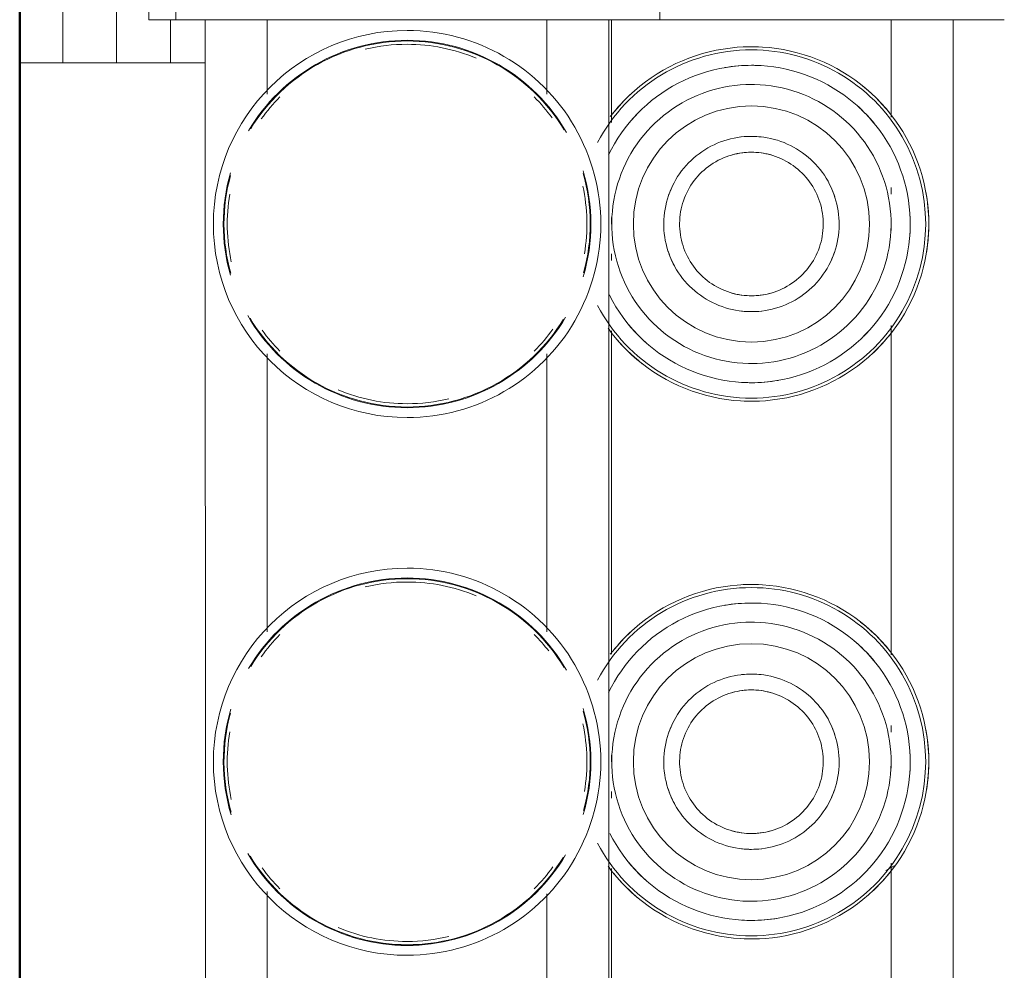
# Model space of a CAD drawing. Header units: millimetres. Extents: x 106 to 24511, y 2709 to 39091.
# Tile 50 of 87: x 17471 to 17562, y 36541 to 36630. Entities that reach past the tile are written whole.
import ezdxf

# ---------------------------------------------------------------- set-up
doc = ezdxf.new("R2010")
doc.units = ezdxf.units.MM
doc.linetypes.add('ADSK_Скрыто', pattern=[300, 150, -150])
for name, color, linetype, lineweight in [('A-DETL-____-HDLN', 90, 'ADSK_Скрыто', 9), ('A-WALL-____-MCUT', 113, 'Continuous', 50), ('A-WALL-____-OTLN', 113, 'Continuous', 20), ('M-EQPM-____-OTLN', 50, 'Continuous', 20)]:
    doc.layers.add(name, color=color, linetype=linetype, lineweight=lineweight)

# ---------------------------------------------------------------- blocks, each defined once
blk = doc.blocks.new('Прямая форма - V line-612541-В_Этаж 03_Вентиляция')
at = {"layer": 'A-WALL-____-MCUT', "color": 9}
blk.add_line((400, 0), (7702.211, 0), dxfattribs=at)
blk = doc.blocks.new('Прямая форма - SW - 019-612542-В_Этаж 03_Вентиляция')
blk.add_blockref('Прямая форма - V line-612541-В_Этаж 03_Вентиляция', (0, 0))
blk = doc.blocks.new('V line_ifc_RVT-1-В_Этаж 03_Вентиляция')
at = {"layer": 'A-WALL-____-OTLN', "color": 253, "lineweight": 20, "rotation": 90}
blk.add_blockref('Прямая форма - SW - 019-612542-В_Этаж 03_Вентиляция', (34063.24, 30037.635), dxfattribs=at)
blk = doc.blocks.new('ADSK_Коллектор с регулирующими клапанами и расходомерами - N5-1658361-В_Этаж 03_Вентиляция')
at = {"layer": 'M-EQPM-____-OTLN'}
for p, q in [((62, 85), (62, 91.5)), ((250, 86.75), (62, 86.75)), ((62, 85), (62, 59.5)), ((71.058, 81), (62, 81)), ((78.238, 81), (77.62, 81)), ((81.608, 81), (81, 81)), ((121.058, 81), (90.438, 81)), ((128.238, 81), (127.62, 81)), ((131.608, 81), (131, 81)), ((171.058, 81), (140.438, 81)), ((141.104, 80.5), (140.669, 81.253)), ((62, 59.5), (50, 59.5)), ((62, 53), (62, 59.5)), ((62, 55), (71.564, 55)), ((80.392, 55), (81, 55)), ((83.762, 55), (84.38, 55)), ((90.942, 55), (121.012, 55)), ((130.392, 55), (131, 55)), ((133.762, 55), (134.38, 55)), ((140.942, 55), (171.564, 55)), ((250, 54.75), (62, 54.75)), ((62, 53), (62, 18.5)), ((68.929, 49), (62, 49)), ((118.929, 49), (93.071, 49)), ((168.929, 49), (143.298, 49)), ((62, 23), (68.929, 23)), ((93.071, 23), (118.929, 23)), ((143.071, 23), (168.929, 23)), ((62, 18.5), (62, 14.5)), ((62, 17.25), (250, 17.25)), ((66, 17.25), (66, 14)), ((62, 14.5), (50, 14.5)), ((62, 14.5), (62, 12)), ((66, 14), (62, 14)), ((66, 11.657), (66, 14)), ((50, 12), (62, 12)), ((66, 11.657), (66, 10.172)), ((66, 10.172), (66, 9)), ((66, 9), (46, 9)), ((66, 6.657), (66, 9)), ((66, 6.657), (66, 5.172)), ((66, 5.172), (66, 4)), ((66, 4), (56, 4)), ((66, 0), (66, 4)), ((56, 0), (66, 0))]:
    blk.add_line(p, q, dxfattribs=at)
at = {"layer": 'M-EQPM-____-OTLN', "flags": 128}
for points in [[(87.582, 83.112), (86.973, 83.363), (86.354, 83.589), (85.726, 83.791), (85.091, 83.967), (84.449, 84.118), (83.802, 84.243), (83.15, 84.342), (82.495, 84.415), (81.837, 84.462), (81.178, 84.482), (80.519, 84.476), (79.86, 84.443), (79.204, 84.385), (78.55, 84.3), (77.9, 84.189), (77.255, 84.052), (76.616, 83.889), (75.984, 83.701), (75.36, 83.488), (74.746, 83.25), (74.141, 82.988), (73.547, 82.702), (72.965, 82.392), (72.396, 82.059), (71.84, 81.704), (71.3, 81.326), (70.775, 80.928), (70.266, 80.509), (69.774, 80.069), (69.301, 79.611), (68.846, 79.134), (68.41, 78.639), (67.995, 78.127), (67.6, 77.599), (67.227, 77.055), (66.876, 76.497), (66.547, 75.925), (66.242, 75.341), (65.96, 74.745), (65.703, 74.138), (65.469, 73.522), (65.261, 72.896), (65.078, 72.263), (64.92, 71.623), (64.788, 70.977), (64.682, 70.326), (64.602, 69.672), (64.548, 69.015), (64.521, 68.356), (64.517, 68)], [(147.483, 68), (147.47, 68.659), (147.43, 69.317), (147.364, 69.973), (147.272, 70.626), (147.154, 71.275), (147.011, 71.918), (146.841, 72.555), (146.646, 73.185), (146.426, 73.807), (146.182, 74.419), (145.913, 75.021), (145.62, 75.611), (145.304, 76.19), (144.965, 76.756), (144.604, 77.307), (144.221, 77.844), (143.817, 78.364), (143.392, 78.869), (142.947, 79.355), (142.484, 79.824), (142.002, 80.274), (141.502, 80.704), (140.986, 81.114), (140.453, 81.503), (139.906, 81.87), (139.344, 82.215), (138.769, 82.537), (138.181, 82.836), (137.582, 83.112), (136.973, 83.363), (136.354, 83.589), (135.726, 83.791), (135.091, 83.967), (134.449, 84.118), (133.802, 84.243), (133.15, 84.342), (132.495, 84.415), (131.837, 84.462), (131.178, 84.482), (130.519, 84.476), (129.86, 84.443), (129.204, 84.385), (128.55, 84.3), (127.9, 84.189), (127.255, 84.052), (126.616, 83.889), (125.984, 83.701), (125.36, 83.488), (124.746, 83.25), (124.141, 82.988), (123.547, 82.702), (122.965, 82.392), (122.396, 82.059), (121.84, 81.704), (121.3, 81.326), (120.775, 80.928), (120.266, 80.509), (119.774, 80.069), (119.301, 79.611), (118.846, 79.134), (118.41, 78.639), (117.995, 78.127), (117.6, 77.599), (117.227, 77.055), (116.876, 76.497), (116.547, 75.925), (116.242, 75.341), (115.96, 74.745), (115.703, 74.138), (115.469, 73.522), (115.261, 72.896), (115.078, 72.263), (114.92, 71.623), (114.788, 70.977), (114.682, 70.326), (114.602, 69.672), (114.548, 69.015), (114.521, 68.356), (114.517, 68)], [(95.756, 68), (95.744, 68.59), (95.709, 69.179), (95.65, 69.766), (95.567, 70.351), (95.462, 70.932), (95.333, 71.507), (95.181, 72.078), (95.007, 72.642), (94.81, 73.198), (94.591, 73.746), (94.35, 74.285), (94.088, 74.814), (93.805, 75.332), (93.502, 75.838), (93.178, 76.332), (92.835, 76.812), (92.474, 77.278), (92.093, 77.73), (91.695, 78.166), (91.28, 78.585), (90.849, 78.988), (90.402, 79.373), (89.939, 79.74), (89.463, 80.088), (88.973, 80.416), (88.47, 80.725), (87.955, 81.014), (87.429, 81.282), (86.893, 81.528), (86.347, 81.753), (85.793, 81.956), (85.231, 82.136), (84.662, 82.294), (84.087, 82.429), (83.508, 82.541), (82.924, 82.63), (82.338, 82.695), (81.749, 82.737), (81.159, 82.755), (80.569, 82.749), (79.98, 82.72), (79.392, 82.668), (78.807, 82.592), (78.225, 82.492), (77.647, 82.37), (77.076, 82.224), (76.51, 82.056), (75.951, 81.865), (75.401, 81.652), (74.859, 81.417), (74.328, 81.161), (73.807, 80.884), (73.297, 80.586), (72.8, 80.268), (72.316, 79.93), (71.846, 79.573), (71.391, 79.198), (70.951, 78.805), (70.527, 78.394), (70.119, 77.967), (69.729, 77.524), (69.358, 77.066), (69.004, 76.593), (68.67, 76.106), (68.356, 75.607), (68.062, 75.095), (67.789, 74.572), (67.536, 74.038), (67.306, 73.495), (67.097, 72.943), (66.91, 72.383), (66.746, 71.816), (66.605, 71.243), (66.487, 70.665), (66.392, 70.082), (66.32, 69.496), (66.272, 68.908), (66.248, 68.319), (66.244, 68)], [(97.483, 68), (97.47, 68.659), (97.43, 69.317), (97.364, 69.973), (97.272, 70.626), (97.154, 71.275), (97.011, 71.918), (96.841, 72.555), (96.646, 73.185), (96.426, 73.807), (96.182, 74.419), (95.913, 75.021), (95.62, 75.611), (95.304, 76.19), (94.965, 76.756), (94.604, 77.307), (94.221, 77.844), (93.817, 78.364), (93.392, 78.869), (92.947, 79.355), (92.484, 79.824), (92.002, 80.274), (91.502, 80.704), (90.986, 81.114), (90.453, 81.503), (89.906, 81.87), (89.344, 82.215), (88.769, 82.537), (88.181, 82.836), (87.583, 83.111)], [(145.756, 68), (145.744, 68.59), (145.709, 69.179), (145.65, 69.766), (145.567, 70.351), (145.462, 70.932), (145.333, 71.507), (145.181, 72.078), (145.007, 72.642), (144.81, 73.198), (144.591, 73.746), (144.35, 74.285), (144.088, 74.814), (143.805, 75.332), (143.502, 75.838), (143.178, 76.332), (142.835, 76.812), (142.474, 77.278), (142.093, 77.73), (141.695, 78.166), (141.28, 78.585), (140.849, 78.988), (140.402, 79.373), (139.939, 79.74), (139.463, 80.088), (138.973, 80.416), (138.47, 80.725), (137.955, 81.014), (137.429, 81.282), (136.893, 81.528), (136.347, 81.753), (135.793, 81.956), (135.231, 82.136), (134.662, 82.294), (134.087, 82.429), (133.508, 82.541), (132.924, 82.63), (132.338, 82.695), (131.749, 82.737), (131.159, 82.755), (130.569, 82.749), (129.98, 82.72), (129.392, 82.668), (128.807, 82.592), (128.225, 82.492), (127.647, 82.37), (127.076, 82.224), (126.51, 82.056), (125.951, 81.865), (125.401, 81.652), (124.859, 81.417), (124.328, 81.161), (123.807, 80.884), (123.297, 80.586), (122.8, 80.268), (122.316, 79.93), (121.846, 79.573), (121.391, 79.198), (120.951, 78.805), (120.527, 78.394), (120.119, 77.967), (119.729, 77.524), (119.358, 77.066), (119.004, 76.593), (118.67, 76.106), (118.356, 75.607), (118.062, 75.095), (117.789, 74.572), (117.536, 74.038), (117.306, 73.495), (117.097, 72.943), (116.91, 72.383), (116.746, 71.816), (116.605, 71.243), (116.487, 70.665), (116.392, 70.082), (116.32, 69.496), (116.272, 68.908), (116.248, 68.319), (116.244, 68)], [(93.978, 68), (93.968, 68.519), (93.937, 69.037), (93.885, 69.554), (93.813, 70.068), (93.72, 70.578), (93.606, 71.085), (93.473, 71.587), (93.32, 72.083), (93.146, 72.572), (92.954, 73.054), (92.742, 73.528), (92.512, 73.993), (92.263, 74.449), (91.996, 74.894), (91.711, 75.328), (91.41, 75.751), (91.092, 76.161), (90.757, 76.558), (90.407, 76.941), (90.042, 77.31), (89.663, 77.664), (89.269, 78.003), (88.863, 78.326), (88.443, 78.632), (88.012, 78.921), (87.57, 79.193), (87.117, 79.446), (86.654, 79.682), (86.183, 79.899), (85.703, 80.096), (85.215, 80.275), (84.721, 80.433), (84.221, 80.572), (83.716, 80.691), (83.206, 80.79), (82.693, 80.867), (82.177, 80.925), (81.659, 80.962), (81.14, 80.978), (80.621, 80.973), (80.103, 80.947), (79.586, 80.901), (79.071, 80.834), (78.559, 80.747), (78.051, 80.639), (77.548, 80.511), (77.051, 80.363), (76.559, 80.195), (76.075, 80.008), (75.599, 79.801), (75.132, 79.576), (74.673, 79.332), (74.225, 79.07), (73.788, 78.79), (73.362, 78.493), (72.949, 78.179), (72.548, 77.849), (72.161, 77.503), (71.788, 77.142), (71.43, 76.766), (71.087, 76.377), (70.76, 75.974), (70.449, 75.558), (70.155, 75.13), (69.879, 74.69), (69.62, 74.24)], [(143.978, 68), (143.968, 68.519), (143.937, 69.037), (143.885, 69.554), (143.813, 70.068), (143.72, 70.578), (143.606, 71.085), (143.473, 71.587), (143.32, 72.083), (143.146, 72.572), (142.954, 73.054), (142.742, 73.528), (142.512, 73.993), (142.263, 74.449), (141.996, 74.894), (141.711, 75.328), (141.41, 75.751), (141.092, 76.161), (140.757, 76.558), (140.407, 76.941), (140.042, 77.31), (139.663, 77.664), (139.269, 78.003), (138.863, 78.326), (138.443, 78.632), (138.012, 78.921), (137.57, 79.193), (137.117, 79.446), (136.654, 79.682), (136.183, 79.899), (135.703, 80.096), (135.215, 80.275), (134.721, 80.433), (134.221, 80.572), (133.716, 80.691), (133.206, 80.79), (132.693, 80.867), (132.177, 80.925), (131.659, 80.962), (131.14, 80.978), (130.621, 80.973), (130.103, 80.947), (129.586, 80.901), (129.071, 80.834), (128.559, 80.747), (128.051, 80.639), (127.548, 80.511), (127.051, 80.363), (126.559, 80.195), (126.075, 80.008), (125.599, 79.801), (125.132, 79.576), (124.673, 79.332), (124.225, 79.07), (123.788, 78.79), (123.362, 78.493), (122.949, 78.179), (122.548, 77.849), (122.161, 77.503), (121.788, 77.142), (121.43, 76.766), (121.087, 76.377), (120.76, 75.974), (120.449, 75.558), (120.155, 75.13), (119.879, 74.69), (119.62, 74.24)], [(89.15, 68), (89.143, 68.326), (89.124, 68.651), (89.091, 68.976), (89.046, 69.298), (88.988, 69.619), (88.916, 69.937), (88.833, 70.252), (88.736, 70.564), (88.628, 70.871), (88.507, 71.174), (88.374, 71.471), (88.229, 71.764), (88.073, 72.05), (87.905, 72.329), (87.726, 72.602), (87.537, 72.867), (87.337, 73.125), (87.127, 73.374), (86.907, 73.615), (86.678, 73.846), (86.44, 74.069), (86.193, 74.282), (85.937, 74.484), (85.674, 74.676), (85.403, 74.858), (85.126, 75.029), (84.841, 75.188), (84.551, 75.336), (84.255, 75.472), (83.953, 75.596), (83.647, 75.708), (83.337, 75.808), (83.023, 75.895), (82.705, 75.97), (82.385, 76.031), (82.063, 76.08), (81.739, 76.116), (81.414, 76.139), (81.088, 76.15), (80.762, 76.147), (80.436, 76.13), (80.112, 76.101), (79.788, 76.059), (79.467, 76.005), (79.148, 75.937), (78.832, 75.856), (78.52, 75.763), (78.211, 75.658), (77.907, 75.54), (77.608, 75.411), (77.315, 75.269), (77.027, 75.116), (76.746, 74.951), (76.471, 74.776), (76.204, 74.589), (75.944, 74.392), (75.692, 74.185), (75.449, 73.968), (75.215, 73.741), (74.99, 73.505), (74.775, 73.26), (74.57, 73.007), (74.374, 72.746), (74.19, 72.477), (74.016, 72.201), (73.854, 71.919), (73.703, 71.63), (73.564, 71.335), (73.436, 71.035), (73.321, 70.73), (73.218, 70.421), (73.127, 70.108), (73.049, 69.791), (72.984, 69.472), (72.932, 69.15), (72.892, 68.827), (72.865, 68.502), (72.852, 68.176), (72.85, 68)], [(139.15, 68), (139.143, 68.326), (139.124, 68.651), (139.091, 68.976), (139.046, 69.298), (138.988, 69.619), (138.916, 69.937), (138.833, 70.252), (138.736, 70.564), (138.628, 70.871), (138.507, 71.174), (138.374, 71.471), (138.229, 71.764), (138.073, 72.05), (137.905, 72.329), (137.726, 72.602), (137.537, 72.867), (137.337, 73.125), (137.127, 73.374), (136.907, 73.615), (136.678, 73.846), (136.44, 74.069), (136.193, 74.282), (135.937, 74.484), (135.674, 74.676), (135.403, 74.858), (135.126, 75.029), (134.841, 75.188), (134.551, 75.336), (134.255, 75.472), (133.953, 75.596), (133.647, 75.708), (133.337, 75.808), (133.023, 75.895), (132.705, 75.97), (132.385, 76.031), (132.063, 76.08), (131.739, 76.116), (131.414, 76.139), (131.088, 76.15), (130.762, 76.147), (130.436, 76.13), (130.112, 76.101), (129.788, 76.059), (129.467, 76.005), (129.148, 75.937), (128.832, 75.856), (128.52, 75.763), (128.211, 75.658), (127.907, 75.54), (127.608, 75.411), (127.315, 75.269), (127.027, 75.116), (126.746, 74.951), (126.471, 74.776), (126.204, 74.589), (125.944, 74.392), (125.692, 74.185), (125.449, 73.968), (125.215, 73.741), (124.99, 73.505), (124.775, 73.26), (124.57, 73.007), (124.374, 72.746), (124.19, 72.477), (124.016, 72.201), (123.854, 71.919), (123.703, 71.63), (123.564, 71.335), (123.436, 71.035), (123.321, 70.73), (123.218, 70.421), (123.127, 70.108), (123.049, 69.791), (122.984, 69.472), (122.932, 69.15), (122.892, 68.827), (122.865, 68.502), (122.852, 68.176), (122.85, 68)], [(69.62, 74.24), (69.38, 73.78), (69.158, 73.311), (68.955, 72.833), (68.772, 72.348), (68.607, 71.855), (68.463, 71.356), (68.339, 70.852), (68.235, 70.344), (68.152, 69.832), (68.089, 69.316), (68.046, 68.799), (68.025, 68.28), (68.022, 68)], [(87.676, 68), (87.671, 68.267), (87.655, 68.534), (87.628, 68.799), (87.591, 69.064), (87.543, 69.326), (87.485, 69.587), (87.416, 69.845), (87.337, 70.1), (87.248, 70.352), (87.149, 70.6), (87.04, 70.844), (86.922, 71.083), (86.794, 71.317), (86.656, 71.546), (86.51, 71.77), (86.355, 71.987), (86.191, 72.198), (86.019, 72.402), (85.839, 72.599), (85.651, 72.789), (85.456, 72.971), (85.254, 73.145), (85.044, 73.311), (84.829, 73.469), (84.607, 73.618), (84.38, 73.757), (84.147, 73.888), (83.909, 74.009), (83.666, 74.121), (83.419, 74.222), (83.168, 74.314), (82.914, 74.396), (82.657, 74.467), (82.397, 74.528), (82.135, 74.579), (81.871, 74.619), (81.605, 74.649), (81.339, 74.667), (81.072, 74.676), (80.805, 74.673), (80.538, 74.66), (80.272, 74.636), (80.008, 74.602), (79.744, 74.557), (79.483, 74.501), (79.224, 74.436), (78.968, 74.359), (78.716, 74.273), (78.467, 74.177), (78.222, 74.07), (77.981, 73.955), (77.746, 73.829), (77.515, 73.694), (77.29, 73.55), (77.071, 73.398), (76.858, 73.236), (76.652, 73.066), (76.453, 72.888), (76.261, 72.703), (76.077, 72.509), (75.901, 72.309), (75.733, 72.102), (75.573, 71.888), (75.422, 71.667), (75.279, 71.441), (75.146, 71.21), (75.023, 70.973), (74.909, 70.732), (74.804, 70.486), (74.71, 70.236), (74.625, 69.983), (74.551, 69.727), (74.487, 69.467), (74.434, 69.206), (74.391, 68.942), (74.358, 68.677), (74.337, 68.411), (74.326, 68.144), (74.324, 68)], [(119.62, 74.24), (119.38, 73.78), (119.158, 73.311), (118.955, 72.833), (118.772, 72.348), (118.607, 71.855), (118.463, 71.356), (118.339, 70.852), (118.235, 70.344), (118.152, 69.832), (118.089, 69.316), (118.046, 68.799), (118.025, 68.28), (118.022, 68)], [(137.676, 68), (137.671, 68.267), (137.655, 68.534), (137.628, 68.799), (137.591, 69.064), (137.543, 69.326), (137.485, 69.587), (137.416, 69.845), (137.337, 70.1), (137.248, 70.352), (137.149, 70.6), (137.04, 70.844), (136.922, 71.083), (136.794, 71.317), (136.656, 71.546), (136.51, 71.77), (136.355, 71.987), (136.191, 72.198), (136.019, 72.402), (135.839, 72.599), (135.651, 72.789), (135.456, 72.971), (135.254, 73.145), (135.044, 73.311), (134.829, 73.469), (134.607, 73.618), (134.38, 73.757), (134.147, 73.888), (133.909, 74.009), (133.666, 74.121), (133.419, 74.222), (133.168, 74.314), (132.914, 74.396), (132.657, 74.467), (132.397, 74.528), (132.135, 74.579), (131.871, 74.619), (131.605, 74.649), (131.339, 74.667), (131.072, 74.676), (130.805, 74.673), (130.538, 74.66), (130.272, 74.636), (130.008, 74.602), (129.744, 74.557), (129.483, 74.501), (129.224, 74.436), (128.968, 74.359), (128.716, 74.273), (128.467, 74.177), (128.222, 74.07), (127.981, 73.955), (127.746, 73.829), (127.515, 73.694), (127.29, 73.55), (127.071, 73.398), (126.858, 73.236), (126.652, 73.066), (126.453, 72.888), (126.261, 72.703), (126.077, 72.509), (125.901, 72.309), (125.733, 72.102), (125.573, 71.888), (125.422, 71.667), (125.279, 71.441), (125.146, 71.21), (125.023, 70.973), (124.909, 70.732), (124.804, 70.486), (124.71, 70.236), (124.625, 69.983), (124.551, 69.727), (124.487, 69.467), (124.434, 69.206), (124.391, 68.942), (124.358, 68.677), (124.337, 68.411), (124.326, 68.144), (124.324, 68)], [(64.517, 68), (64.53, 67.341), (64.57, 66.683), (64.636, 66.027), (64.728, 65.374), (64.846, 64.725), (64.989, 64.082), (65.159, 63.445), (65.354, 62.815), (65.574, 62.193), (65.818, 61.581), (66.087, 60.979), (66.38, 60.389), (66.696, 59.81), (67.035, 59.244), (67.396, 58.693), (67.779, 58.156), (68.183, 57.636), (68.608, 57.131), (69.053, 56.645), (69.516, 56.176), (69.998, 55.726), (70.498, 55.296), (71.014, 54.886)], [(66.244, 68), (66.256, 67.41), (66.291, 66.821), (66.35, 66.234), (66.433, 65.649), (66.538, 65.068), (66.667, 64.493), (66.819, 63.922), (66.993, 63.358), (67.19, 62.802), (67.409, 62.254), (67.65, 61.715), (67.912, 61.186), (68.195, 60.668), (68.498, 60.162), (68.822, 59.668), (69.165, 59.188), (69.526, 58.722), (69.907, 58.27), (70.305, 57.834), (70.72, 57.415), (71.151, 57.012), (71.598, 56.627), (72.061, 56.26), (72.537, 55.912), (73.027, 55.584), (73.53, 55.275), (74.045, 54.986), (74.571, 54.718)], [(68.022, 68), (68.032, 67.481), (68.063, 66.963), (68.115, 66.446), (68.187, 65.932), (68.28, 65.422), (68.394, 64.915), (68.527, 64.413), (68.68, 63.917), (68.854, 63.428), (69.046, 62.946), (69.258, 62.472), (69.488, 62.007), (69.737, 61.551), (70.004, 61.106), (70.289, 60.672), (70.59, 60.249), (70.908, 59.839), (71.243, 59.442), (71.593, 59.059), (71.958, 58.69), (72.337, 58.336), (72.731, 57.997), (73.137, 57.674), (73.557, 57.368), (73.988, 57.079), (74.43, 56.807), (74.883, 56.554), (75.346, 56.318), (75.817, 56.101), (76.297, 55.904), (76.785, 55.725), (77.279, 55.567), (77.779, 55.428), (78.284, 55.309), (78.794, 55.21), (79.307, 55.133), (79.823, 55.075), (80.341, 55.038), (80.86, 55.022), (81.379, 55.027), (81.897, 55.053), (82.414, 55.099), (82.929, 55.166), (83.441, 55.253), (83.949, 55.361), (84.452, 55.489), (84.949, 55.637), (85.441, 55.805), (85.925, 55.992), (86.401, 56.199), (86.868, 56.424), (87.327, 56.668), (87.775, 56.93), (88.212, 57.21), (88.638, 57.507), (89.051, 57.821), (89.452, 58.151), (89.839, 58.497), (90.212, 58.858), (90.57, 59.234), (90.913, 59.623), (91.24, 60.026), (91.551, 60.442), (91.845, 60.87), (92.121, 61.31), (92.38, 61.76), (92.62, 62.22), (92.842, 62.689), (93.045, 63.167), (93.228, 63.652), (93.393, 64.145), (93.537, 64.644), (93.661, 65.148), (93.765, 65.656), (93.848, 66.168), (93.911, 66.684), (93.954, 67.201), (93.975, 67.72), (93.978, 68)], [(72.85, 68), (72.857, 67.674), (72.876, 67.349), (72.909, 67.024), (72.954, 66.702), (73.012, 66.381), (73.084, 66.063), (73.167, 65.748), (73.264, 65.436), (73.372, 65.129), (73.493, 64.826), (73.626, 64.529), (73.771, 64.236), (73.927, 63.95), (74.095, 63.671), (74.274, 63.398), (74.463, 63.133), (74.663, 62.875), (74.873, 62.626), (75.093, 62.385), (75.322, 62.154), (75.56, 61.931), (75.807, 61.718), (76.063, 61.516), (76.326, 61.324), (76.597, 61.142), (76.874, 60.971), (77.159, 60.812), (77.449, 60.664), (77.745, 60.528), (78.047, 60.404), (78.353, 60.292), (78.663, 60.192), (78.977, 60.105), (79.295, 60.03), (79.615, 59.969), (79.937, 59.92), (80.261, 59.884), (80.586, 59.861), (80.912, 59.85), (81.238, 59.853), (81.564, 59.87), (81.888, 59.899), (82.212, 59.941), (82.533, 59.995), (82.852, 60.063), (83.168, 60.144), (83.48, 60.237), (83.789, 60.342), (84.093, 60.46), (84.392, 60.589), (84.685, 60.731), (84.973, 60.884), (85.254, 61.049), (85.529, 61.224), (85.796, 61.411), (86.056, 61.608), (86.308, 61.815), (86.551, 62.032), (86.785, 62.259), (87.01, 62.495), (87.225, 62.74), (87.43, 62.993), (87.626, 63.254), (87.81, 63.523), (87.984, 63.799), (88.146, 64.081), (88.297, 64.37), (88.436, 64.665), (88.564, 64.965), (88.679, 65.27), (88.782, 65.579), (88.873, 65.892), (88.951, 66.209), (89.016, 66.528), (89.068, 66.85), (89.108, 67.173), (89.135, 67.498), (89.148, 67.824), (89.15, 68)], [(74.324, 68), (74.329, 67.733), (74.345, 67.466), (74.372, 67.201), (74.409, 66.936), (74.457, 66.674), (74.515, 66.413), (74.584, 66.155), (74.663, 65.9), (74.752, 65.648), (74.851, 65.4), (74.96, 65.156), (75.078, 64.917), (75.206, 64.683), (75.344, 64.454), (75.49, 64.23), (75.645, 64.013), (75.809, 63.802), (75.981, 63.598), (76.161, 63.401), (76.349, 63.211), (76.544, 63.029), (76.746, 62.855), (76.956, 62.689), (77.171, 62.531), (77.393, 62.382), (77.62, 62.243), (77.853, 62.112), (78.091, 61.991), (78.334, 61.879), (78.581, 61.778), (78.832, 61.686), (79.086, 61.604), (79.343, 61.533), (79.603, 61.472), (79.865, 61.421), (80.129, 61.381), (80.395, 61.351), (80.661, 61.333), (80.928, 61.324), (81.195, 61.327), (81.462, 61.34), (81.728, 61.364), (81.992, 61.398), (82.256, 61.443), (82.517, 61.499), (82.776, 61.564), (83.032, 61.641), (83.284, 61.727), (83.533, 61.823), (83.778, 61.93), (84.019, 62.045), (84.254, 62.171), (84.485, 62.306), (84.71, 62.45), (84.929, 62.602), (85.142, 62.764), (85.348, 62.934), (85.547, 63.112), (85.739, 63.297), (85.923, 63.491), (86.099, 63.691), (86.267, 63.898), (86.427, 64.112), (86.578, 64.333), (86.721, 64.559), (86.854, 64.79), (86.977, 65.027), (87.091, 65.268), (87.196, 65.514), (87.29, 65.764), (87.375, 66.017), (87.449, 66.273), (87.513, 66.533), (87.566, 66.794), (87.609, 67.058), (87.642, 67.323), (87.663, 67.589), (87.674, 67.856), (87.676, 68)], [(87.583, 54.796), (87.672, 54.839), (88.193, 55.116), (88.703, 55.414), (89.2, 55.732), (89.684, 56.07), (90.154, 56.427), (90.609, 56.802), (91.049, 57.195), (91.473, 57.606), (91.881, 58.033), (92.271, 58.476), (92.642, 58.934), (92.996, 59.407), (93.33, 59.894), (93.644, 60.393), (93.938, 60.905), (94.211, 61.428), (94.464, 61.962), (94.694, 62.505), (94.903, 63.057), (95.09, 63.617), (95.254, 64.184), (95.395, 64.757), (95.513, 65.335), (95.608, 65.918), (95.68, 66.504), (95.728, 67.092), (95.752, 67.681), (95.756, 68)], [(90.7, 54.674), (91.225, 55.072), (91.734, 55.491), (92.226, 55.931), (92.699, 56.389), (93.154, 56.866), (93.59, 57.361), (94.005, 57.873), (94.4, 58.401), (94.773, 58.945), (95.124, 59.503), (95.453, 60.075), (95.758, 60.659), (96.04, 61.255), (96.297, 61.862), (96.531, 62.478), (96.739, 63.104), (96.922, 63.737), (97.08, 64.377), (97.212, 65.023), (97.318, 65.674), (97.398, 66.328), (97.452, 66.985), (97.479, 67.644), (97.483, 68)], [(114.517, 68), (114.53, 67.341), (114.57, 66.683), (114.636, 66.027), (114.728, 65.374), (114.846, 64.725), (114.989, 64.082), (115.159, 63.445), (115.354, 62.815), (115.574, 62.193), (115.818, 61.581), (116.087, 60.979), (116.38, 60.389), (116.696, 59.81), (117.035, 59.244), (117.396, 58.693), (117.779, 58.156), (118.183, 57.636), (118.608, 57.131), (119.053, 56.645), (119.516, 56.176), (119.998, 55.726), (120.498, 55.296), (121.014, 54.886)], [(116.244, 68), (116.256, 67.41), (116.291, 66.821), (116.35, 66.234), (116.433, 65.649), (116.538, 65.068), (116.667, 64.493), (116.819, 63.922), (116.993, 63.358), (117.19, 62.802), (117.409, 62.254), (117.65, 61.715), (117.912, 61.186), (118.195, 60.668), (118.498, 60.162), (118.822, 59.668), (119.165, 59.188), (119.526, 58.722), (119.907, 58.27), (120.305, 57.834), (120.72, 57.415), (121.151, 57.012), (121.598, 56.627), (122.061, 56.26), (122.537, 55.912), (123.027, 55.584), (123.53, 55.275), (124.045, 54.986), (124.571, 54.718)], [(118.022, 68), (118.032, 67.481), (118.063, 66.963), (118.115, 66.446), (118.187, 65.932), (118.28, 65.422), (118.394, 64.915), (118.527, 64.413), (118.68, 63.917), (118.854, 63.428), (119.046, 62.946), (119.258, 62.472), (119.488, 62.007), (119.737, 61.551), (120.004, 61.106), (120.289, 60.672), (120.59, 60.249), (120.908, 59.839), (121.243, 59.442), (121.593, 59.059), (121.958, 58.69), (122.337, 58.336), (122.731, 57.997), (123.137, 57.674), (123.557, 57.368), (123.988, 57.079), (124.43, 56.807), (124.883, 56.554), (125.346, 56.318), (125.817, 56.101), (126.297, 55.904), (126.785, 55.725), (127.279, 55.567), (127.779, 55.428), (128.284, 55.309), (128.794, 55.21), (129.307, 55.133), (129.823, 55.075), (130.341, 55.038), (130.86, 55.022), (131.379, 55.027), (131.897, 55.053), (132.414, 55.099), (132.929, 55.166), (133.441, 55.253), (133.949, 55.361), (134.452, 55.489), (134.949, 55.637), (135.441, 55.805), (135.925, 55.992), (136.401, 56.199), (136.868, 56.424), (137.327, 56.668), (137.775, 56.93), (138.212, 57.21), (138.638, 57.507), (139.051, 57.821), (139.452, 58.151), (139.839, 58.497), (140.212, 58.858), (140.57, 59.234), (140.913, 59.623), (141.24, 60.026), (141.551, 60.442), (141.845, 60.87), (142.121, 61.31), (142.38, 61.76), (142.62, 62.22), (142.842, 62.689), (143.045, 63.167), (143.228, 63.652), (143.393, 64.145), (143.537, 64.644), (143.661, 65.148), (143.765, 65.656), (143.848, 66.168), (143.911, 66.684), (143.954, 67.201), (143.975, 67.72), (143.978, 68)], [(122.85, 68), (122.857, 67.674), (122.876, 67.349), (122.909, 67.024), (122.954, 66.702), (123.012, 66.381), (123.084, 66.063), (123.167, 65.748), (123.264, 65.436), (123.372, 65.129), (123.493, 64.826), (123.626, 64.529), (123.771, 64.236), (123.927, 63.95), (124.095, 63.671), (124.274, 63.398), (124.463, 63.133), (124.663, 62.875), (124.873, 62.626), (125.093, 62.385), (125.322, 62.154), (125.56, 61.931), (125.807, 61.718), (126.063, 61.516), (126.326, 61.324), (126.597, 61.142), (126.874, 60.971), (127.159, 60.812), (127.449, 60.664), (127.745, 60.528), (128.047, 60.404), (128.353, 60.292), (128.663, 60.192), (128.977, 60.105), (129.295, 60.03), (129.615, 59.969), (129.937, 59.92), (130.261, 59.884), (130.586, 59.861), (130.912, 59.85), (131.238, 59.853), (131.564, 59.87), (131.888, 59.899), (132.212, 59.941), (132.533, 59.995), (132.852, 60.063), (133.168, 60.144), (133.48, 60.237), (133.789, 60.342), (134.093, 60.46), (134.392, 60.589), (134.685, 60.731), (134.973, 60.884), (135.254, 61.049), (135.529, 61.224), (135.796, 61.411), (136.056, 61.608), (136.308, 61.815), (136.551, 62.032), (136.785, 62.259), (137.01, 62.495), (137.225, 62.74), (137.43, 62.993), (137.626, 63.254), (137.81, 63.523), (137.984, 63.799), (138.146, 64.081), (138.297, 64.37), (138.436, 64.665), (138.564, 64.965), (138.679, 65.27), (138.782, 65.579), (138.873, 65.892), (138.951, 66.209), (139.016, 66.528), (139.068, 66.85), (139.108, 67.173), (139.135, 67.498), (139.148, 67.824), (139.15, 68)], [(124.324, 68), (124.329, 67.733), (124.345, 67.466), (124.372, 67.201), (124.409, 66.936), (124.457, 66.674), (124.515, 66.413), (124.584, 66.155), (124.663, 65.9), (124.752, 65.648), (124.851, 65.4), (124.96, 65.156), (125.078, 64.917), (125.206, 64.683), (125.344, 64.454), (125.49, 64.23), (125.645, 64.013), (125.809, 63.802), (125.981, 63.598), (126.161, 63.401), (126.349, 63.211), (126.544, 63.029), (126.746, 62.855), (126.956, 62.689), (127.171, 62.531), (127.393, 62.382), (127.62, 62.243), (127.853, 62.112), (128.091, 61.991), (128.334, 61.879), (128.581, 61.778), (128.832, 61.686), (129.086, 61.604), (129.343, 61.533), (129.603, 61.472), (129.865, 61.421), (130.129, 61.381), (130.395, 61.351), (130.661, 61.333), (130.928, 61.324), (131.195, 61.327), (131.462, 61.34), (131.728, 61.364), (131.992, 61.398), (132.256, 61.443), (132.517, 61.499), (132.776, 61.564), (133.032, 61.641), (133.284, 61.727), (133.533, 61.823), (133.778, 61.93), (134.019, 62.045), (134.254, 62.171), (134.485, 62.306), (134.71, 62.45), (134.929, 62.602), (135.142, 62.764), (135.348, 62.934), (135.547, 63.112), (135.739, 63.297), (135.923, 63.491), (136.099, 63.691), (136.267, 63.898), (136.427, 64.112), (136.578, 64.333), (136.721, 64.559), (136.854, 64.79), (136.977, 65.027), (137.091, 65.268), (137.196, 65.514), (137.29, 65.764), (137.375, 66.017), (137.449, 66.273), (137.513, 66.533), (137.566, 66.794), (137.609, 67.058), (137.642, 67.323), (137.663, 67.589), (137.674, 67.856), (137.676, 68)], [(137.672, 54.839), (138.193, 55.116), (138.703, 55.414), (139.2, 55.732), (139.684, 56.07), (140.154, 56.427), (140.609, 56.802), (141.049, 57.195), (141.473, 57.606), (141.881, 58.033), (142.271, 58.476), (142.642, 58.934), (142.996, 59.407), (143.33, 59.894), (143.644, 60.393), (143.938, 60.905), (144.211, 61.428), (144.464, 61.962), (144.694, 62.505), (144.903, 63.057), (145.09, 63.617), (145.254, 64.184), (145.395, 64.757), (145.513, 65.335), (145.608, 65.918), (145.68, 66.504), (145.728, 67.092), (145.752, 67.681), (145.756, 68)], [(140.7, 54.674), (141.225, 55.072), (141.734, 55.491), (142.226, 55.931), (142.699, 56.389), (143.154, 56.866), (143.59, 57.361), (144.005, 57.873), (144.4, 58.401), (144.773, 58.945), (145.124, 59.503), (145.453, 60.075), (145.758, 60.659), (146.04, 61.255), (146.297, 61.862), (146.531, 62.478), (146.739, 63.104), (146.922, 63.737), (147.08, 64.377), (147.212, 65.023), (147.318, 65.674), (147.398, 66.328), (147.452, 66.985), (147.479, 67.644), (147.483, 68)]]:
    blk.add_lwpolyline(points, dxfattribs=at)
at = {"layer": 'M-EQPM-____-OTLN'}
for centre, radius, start, end in [((81, 68), 16.192, 360, 180), ((81, 68), 16.483, 80.75835, 100.47008), ((131, 68), 16.192, 360, 180), ((131, 68), 16.483, 80.75835, 100.47008), ((81, 68), 14.757, 86.41639, 92.84793), ((81, 68), 14.757, 86.40703, 92.84445), ((131, 68), 14.757, 86.41639, 92.84793), ((131, 68), 14.757, 86.40703, 92.84445), ((81, 68), 16.483, 129.05256, 142.00959), ((81, 68), 16.483, 42.70061, 52.23039), ((131, 68), 16.483, 129.05256, 142.00959), ((131, 68), 16.483, 42.70061, 52.23039), ((81, 68), 14.757, 129.44074, 138.1279), ((81, 68), 14.757, 129.43379, 138.12408), ((81, 68), 10.974, 0, 180), ((81, 68), 14.757, 45, 48.5734), ((81, 68), 14.757, 45, 48.56904), ((131, 68), 14.757, 129.44074, 138.1279), ((131, 68), 14.757, 129.43379, 138.12408), ((131, 68), 10.974, 0, 180), ((131, 68), 14.757, 45, 48.5734), ((131, 68), 14.757, 45, 48.56904), ((81, 68), 8.15, 107.95596, 120), ((81, 68), 8.15, 60, 71.66027), ((131, 68), 8.15, 107.95596, 120), ((131, 68), 8.15, 60, 71.66027), ((81, 68), 14.757, 360, 9.70044), ((81, 68), 14.757, 360, 9.69832), ((131, 68), 14.757, 360, 9.70044), ((131, 68), 14.757, 360, 9.69832), ((81, 68), 6.676, 164.57647, 180), ((81, 68), 6.676, 360, 15.42353), ((131, 68), 6.676, 164.57647, 180), ((131, 68), 6.676, 360, 15.42353), ((81, 68), 16.483, 177.67651, 180), ((81, 68), 14.757, 176.62029, 180), ((81, 68), 14.757, 176.62442, 180), ((81, 68), 8.15, 173.60119, 180), ((81, 68), 8.15, 360, 6.39546), ((81, 68), 16.483, 360, 2.64773), ((131, 68), 16.483, 177.67651, 180), ((131, 68), 14.757, 176.62029, 180), ((131, 68), 14.757, 176.62442, 180), ((131, 68), 8.15, 173.60119, 180), ((131, 68), 8.15, 360, 6.39546), ((131, 68), 16.483, 360, 2.64773), ((81, 68), 16.483, 180, 182.64773), ((81, 68), 16.192, 180, 242.08758), ((81, 68), 14.757, 180, 189.70044), ((81, 68), 14.757, 180, 189.69832), ((81, 68), 10.974, 180, 0), ((81, 68), 8.15, 180, 186.39546), ((81, 68), 6.676, 180, 195.42353), ((81, 68), 6.676, 344.57647, 360), ((81, 68), 16.192, 297.91242, 360), ((81, 68), 8.15, 353.60119, 360), ((81, 68), 14.757, 356.62442, 360), ((81, 68), 14.757, 356.62029, 360), ((81, 68), 16.483, 357.67651, 360), ((131, 68), 16.483, 180, 182.64773), ((131, 68), 16.192, 180, 242.08758), ((131, 68), 14.757, 180, 189.70044), ((131, 68), 14.757, 180, 189.69832), ((131, 68), 10.974, 180, 0), ((131, 68), 8.15, 180, 186.39546), ((131, 68), 6.676, 180, 195.42353), ((131, 68), 6.676, 344.57647, 360), ((131, 68), 16.192, 297.91242, 360), ((131, 68), 8.15, 353.60119, 360), ((131, 68), 14.757, 356.62442, 360), ((131, 68), 14.757, 356.62029, 360), ((131, 68), 16.483, 357.67651, 360), ((81, 68), 8.15, 240, 251.66027), ((81, 68), 8.15, 287.95596, 300), ((131, 68), 8.15, 240, 251.66027), ((131, 68), 8.15, 287.95596, 300), ((81, 68), 14.757, 309.43379, 318.12408), ((81, 68), 14.757, 309.44074, 318.1279), ((81, 68), 16.483, 309.05256, 322.00959), ((131, 68), 14.757, 309.43379, 318.12408), ((131, 68), 14.757, 309.44074, 318.1279), ((81, 68), 16.483, 222.70061, 232.23453), ((81, 68), 14.757, 225, 228.5734), ((81, 68), 14.757, 225, 228.56904), ((131, 68), 16.483, 222.70061, 231.43709), ((131, 68), 16.483, 309.05256, 320.99135), ((81, 36), 18, 360, 180), ((131, 36), 18, 360, 180), ((81, 36), 17.084, 73.33823, 106.80841), ((131, 36), 17.084, 73.33823, 106.80841), ((81, 36), 17.018, 74.57897, 106.00521), ((81, 36), 16.711, 80.47358, 102.18931), ((131, 36), 17.018, 74.57897, 106.00521), ((131, 36), 16.711, 80.47358, 102.18931), ((81, 36), 17.084, 119.91774, 180), ((81, 36), 17.018, 121.01314, 180), ((81, 36), 17.084, 360, 59.53495), ((81, 36), 17.018, 360, 58.6128), ((131, 36), 17.084, 119.91774, 180), ((131, 36), 17.018, 121.01314, 180), ((131, 36), 17.084, 360, 59.53495), ((131, 36), 17.018, 360, 58.6128), ((81, 36), 16.711, 126.21726, 135), ((81, 36), 16.711, 45, 54.23178), ((131, 36), 16.711, 45, 54.23178), ((131, 36), 16.711, 128.03593, 135), ((81, 36), 16.711, 157.4248, 180), ((131, 36), 16.711, 157.4248, 180), ((81, 36), 16.711, 360, 13.44584), ((131, 36), 16.711, 360, 13.44584), ((81, 36), 18, 180, 360), ((81, 36), 17.084, 180, 239.53495), ((81, 36), 17.018, 180, 238.6128), ((81, 36), 16.711, 180, 193.44584), ((81, 36), 17.084, 299.91774, 360), ((81, 36), 17.018, 301.01315, 360), ((81, 36), 16.711, 337.42481, 360), ((131, 36), 18, 180, 360), ((131, 36), 17.084, 180, 239.53495), ((131, 36), 17.018, 180, 238.6128), ((131, 36), 16.711, 180, 193.44584), ((131, 36), 17.084, 299.91774, 360), ((131, 36), 17.018, 301.01315, 360), ((131, 36), 16.711, 337.42481, 360), ((81, 36), 16.711, 225, 234.23178), ((81, 36), 16.711, 306.21727, 315), ((131, 36), 16.711, 225, 234.23178), ((131, 36), 16.711, 306.21727, 315), ((81, 36), 17.084, 253.87506, 286.12487), ((81, 36), 17.018, 254.57897, 285.59207), ((81, 36), 16.711, 260.47358, 282.18931), ((131, 36), 17.084, 253.33823, 286.80841), ((131, 36), 17.018, 254.57897, 286.00521), ((131, 36), 16.711, 260.47358, 282.18931)]:
    blk.add_arc(centre, radius, start, end, dxfattribs=at)

msp = doc.modelspace()

# ---------------------------------------------------------------- block references
at = {"lineweight": 9}
msp.add_blockref('V line_ifc_RVT-1-В_Этаж 03_Вентиляция', (-16592.676, 0), dxfattribs=at)
at = {"layer": 'A-DETL-____-HDLN', "rotation": 270.0000468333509}
msp.add_blockref('ADSK_Коллектор с регулирующими клапанами и расходомерами - N5-1658361-В_Этаж 03_Вентиляция', (17470.566, 36691.605), dxfattribs=at)

doc.saveas('drawing.dxf')
